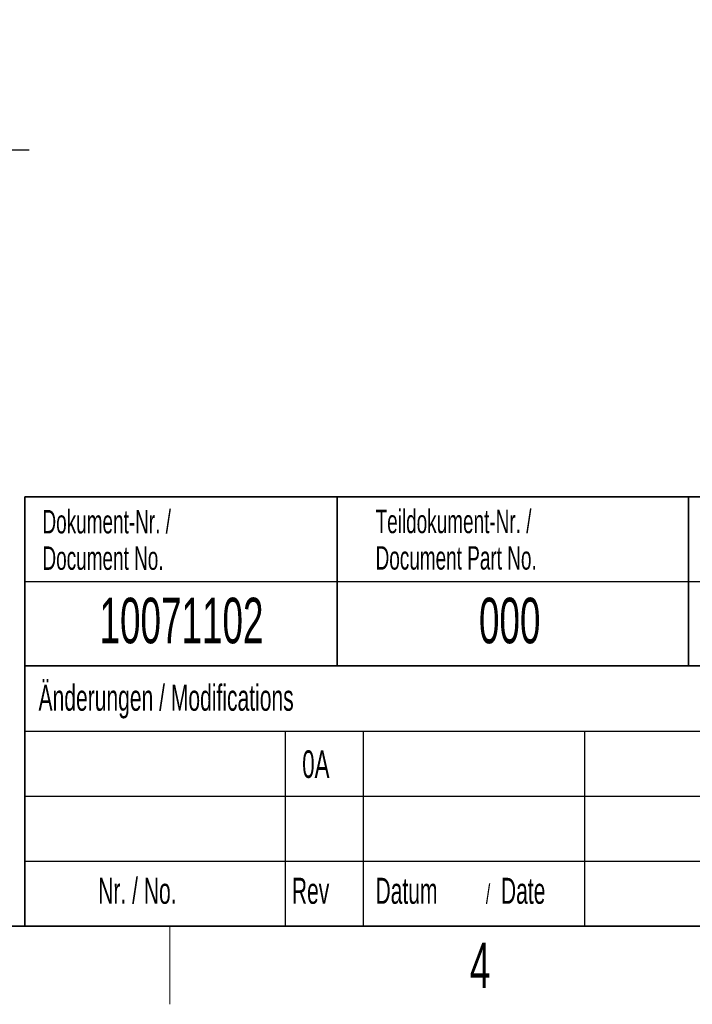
# Model space of a CAD drawing. Header units: millimetres. Extents: x 5 to 418, y 2 to 292.
# Tile 8 of 20: x 158 to 209, y 6 to 82. Entities that reach past the tile are written whole.
import ezdxf

# ---------------------------------------------------------------- set-up
doc = ezdxf.new("R2010")
doc.units = ezdxf.units.MM
doc.layers.add('SLD-0', color=7, linetype='Continuous')
doc.styles.add('SLDTEXTSTYLE0', font='TXT', dxfattribs={"width": 0.605})

# ---------------------------------------------------------------- blocks, each defined once
blk = doc.blocks.new('SW_NOTE_0_2')
at = {"layer": 'SLD-0', "color": 0}
blk.add_line((14.31, 0), (0, 0), dxfattribs=at)
blk.add_line((14.31, 0), (0, 0), dxfattribs=at)
at = {"layer": 'SLD-0', "color": 0, "attachment_point": 1, "style": 'SLDTEXTSTYLE0'}
for s, insert, char_height in [('für M8', (0.392, 9.661), 3.5), ('for M8', (1.582, 3.996), 3.175)]:
    blk.add_mtext(s, dxfattribs=dict(at, insert=insert, char_height=char_height))

msp = doc.modelspace()

# ---------------------------------------------------------------- linework, layer by layer
at = {"layer": 'SLD-0', "lineweight": 35}
for p, q in [((158.1167, 45), (225.6167, 45)), ((158.1167, 45), (158.1167, 32)), ((182.1167, 45), (182.1167, 32)), ((209.1167, 45), (209.1167, 32)), ((158.1167, 32), (158.1167, 12)), ((158.1167, 32), (225.6167, 32)), ((26, 12), (408, 12)), ((158.1167, 12), (225.6167, 12))]:
    msp.add_line(p, q, dxfattribs=at)
at = {"layer": 'SLD-0'}
for p, q in [((158.1167, 38.5), (225.6167, 38.5)), ((158.1167, 27), (225.6167, 27)), ((178.1167, 27), (178.1167, 12)), ((184.1167, 27), (184.1167, 12)), ((201.1167, 27), (201.1167, 12)), ((158.1167, 22), (225.6167, 22)), ((158.1167, 17), (225.6167, 17))]:
    msp.add_line(p, q, dxfattribs=at)
at = {"layer": 'SLD-0', "lineweight": 25}
msp.add_line((158.1167, 32), (225.6167, 32), dxfattribs=at)
at = {"layer": 'SLD-0', "lineweight": 18}
msp.add_line((169.25, 6), (169.25, 12), dxfattribs=at)

# ---------------------------------------------------------------- block references
at = {"layer": 'SLD-0'}
msp.add_blockref('SW_NOTE_0_2', (144.1449, 71.6438), dxfattribs=at)

# ---------------------------------------------------------------- texts
at = {"layer": 'SLD-0', "style": 'SLDTEXTSTYLE0'}
for s, insert, char_height, attachment_point in [('Dokument-Nr. /', (159.4707, 43.9891), 1.8, 1), ('Teildokument-Nr. /', (185.0721, 44.0073), 1.8, 1), ('Document No.', (159.4707, 41.1891), 1.8, 1), ('Document Part No.', (185.0721, 41.2073), 1.8, 1), ('10071102', (170.1557, 37.243), 3.5, 2), ('000', (195.3767, 37.243), 3.5, 2), ('Änderungen / Modifications', (159.1698, 30.5619), 2, 1), ('0A', (179.4332, 25.5138), 2.11667, 1), ('Nr. / No.', (163.7532, 15.7244), 2, 1), ('Rev', (178.6351, 15.7244), 2, 1), ('Datum', (185.0629, 15.7244), 2, 1), ('/', (193.5459, 15.2243), 1.5, 1), ('Date', (194.7022, 15.7244), 2, 1), ('4', (193.1027, 10.743), 3.5, 2)]:
    msp.add_mtext(s, dxfattribs=dict(at, insert=insert, char_height=char_height, attachment_point=attachment_point))

doc.saveas('drawing.dxf')
